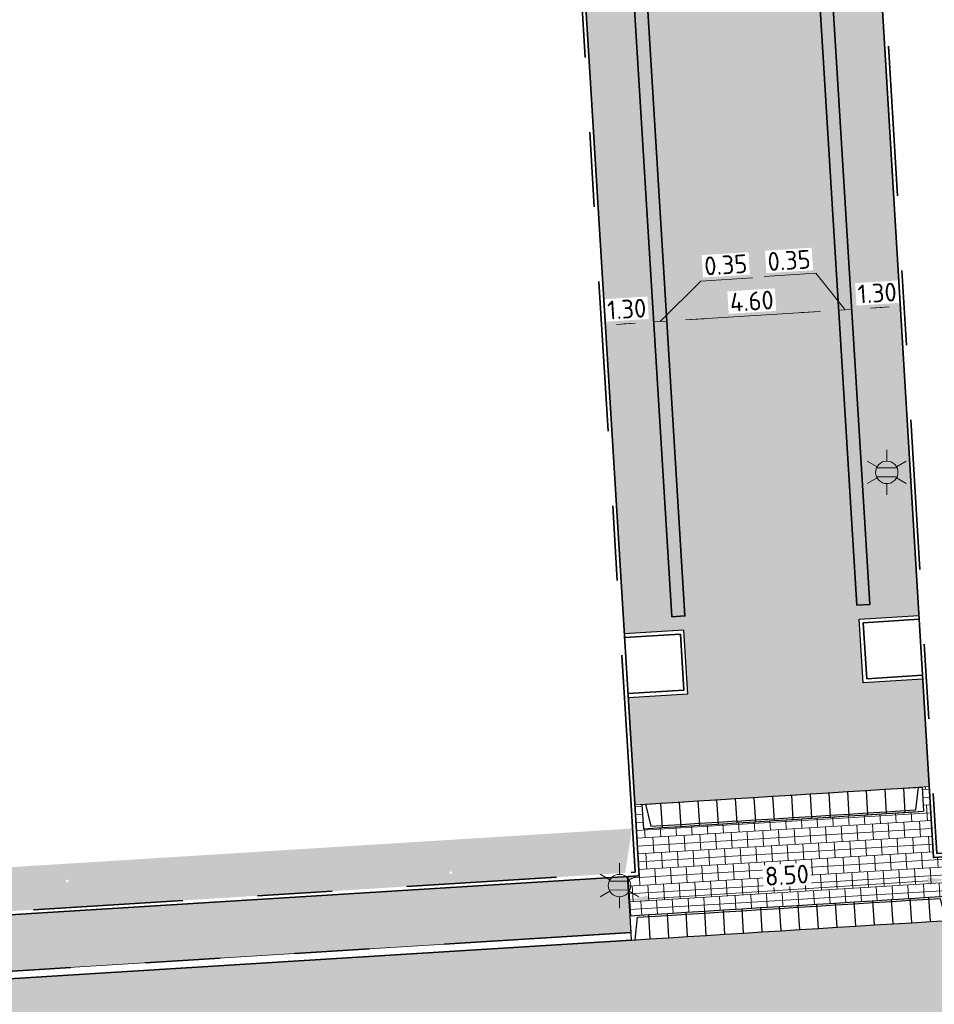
# Model space of a CAD drawing. Header units: metres. Extents: x 162305 to 163132, y 502542 to 502928.
# Tile 9 of 222: x 162419 to 162444, y 502656 to 502683. Entities that reach past the tile are written whole.
import ezdxf
from ezdxf.enums import TextEntityAlignment as Align

# ---------------------------------------------------------------- set-up
doc = ezdxf.new("R2010")
doc.units = ezdxf.units.M
doc.linetypes.add('VH-OPSLUITBAND-SO', pattern=[10, 4, -2, 2, -2])
doc.linetypes.add('VH-TROTTOIRBAND-SO', pattern=[15, 5, -2, 2, -2, 2, -2])
for name, color, linetype, lineweight, true_color in [('B-WE-OV-LICHTMAST-S-200', 190, 'Continuous', 18, 0x7f00ff), ('N-BH-VH-VERHARDING_TEGEL-Grijs', 253, 'Continuous', 13, 0x828282), ('N-WE-VH-GOOT_STRAATBAKSTEEN-G', 5, 'Continuous', 35, 0x0000ff), ('N-WE-VH-KANTOPSLUITING_ELEMENT_INRIT-S', 40, 'Continuous', 25, 0xffbf00), ('N-WE-VH-KANTOPSLUITING_OPSLUITBAND_100X200-G', 150, 'VH-OPSLUITBAND-SO', 35, 0x007fff), ('N-WE-VH-KANTOPSLUITING_TROTTOIRBAND_180X200-G', 6, 'VH-TROTTOIRBAND-SO', 35, 0xff00ff), ('N-WE-VH-VERHARDING_TEGEL_300x300x60_GRIJS-A', 253, 'Continuous', 13, 0x828282), ('N01-WE-VH-OPENVERHARDING_BETONSTRAATSTEEN-A', 32, 'Continuous', 18, 0xbd5e00)]:
    doc.layers.add(name, color=color, linetype=linetype, lineweight=lineweight, true_color=true_color)
for name, color, linetype, lineweight in [('N-BH-VH-MATERIAALGRENS-G', 7, 'Continuous', 40), ('N-WB-BANDEN-VOORKANTBAND', 2, 'Continuous', 30), ('N-WE-GR-GRAS-A-200', 62, 'Continuous', 18), ('N-WE-VH-KANTOPSLUITING_VOORKANTBAND-G', 50, 'Continuous', 35), ('N-WE-VH-OPENVERHARDING_BETONSTRAATSTEEN-A', 92, 'Continuous', 18), ('N-WE-VH-OPENVERHARDING_BETONSTRAATSTEEN-A-200', 92, 'Continuous', 18), ('N-WE-VH-OPENVERHARDING_STRAATBAKSTEEN-A', 92, 'Continuous', 18), ('N-WE-VH-OPENVERHARDING_TEGEL-A', 92, 'Continuous', 18), ('X-XX-AL-M', 7, 'Continuous', 18)]:
    doc.layers.add(name, color=color, linetype=linetype, lineweight=lineweight)
doc.layers.add('X-XX-AL-HULPLIJN 01-G', color=1, linetype='Continuous', lineweight=18, true_color=0xff0000, plot=False)
doc.styles.add('NLCS-ISO', font='NLCS-ISO.ttf')
doc.styles.add('NLCS-ISO-M200-T25', font='NLCS-ISO.ttf', dxfattribs={"height": 0.5})
doc.dimstyles.new('NLCS-M200-T25-PIJL_L2_H2', dxfattribs={"dimscale": 0.2, "dimtxt": 2.5, "dimasz": 2.5, "dimexe": 2, "dimexo": 2, "dimgap": 0.7, "dimtad": 1, "dimzin": 0, "dimdsep": 46, "dimtxsty": 'NLCS-ISO-M200-T25', "dimcen": 0, "dimdle": 2, "dimclrd": 256, "dimclre": 256, "dimclrt": 256, "dimazin": 0, "dimtfac": 1, "dimtdec": 3, "dimtofl": 0, "dimtmove": 0, "dimatfit": 3, "dimfxl": 2, "dimfxlon": 1, "dimtfillclr": 256, "dimtolj": 1, "dimtzin": 0, "dimlwd": -1, "dimlwe": -1, "dimarcsym": 0})

# ---------------------------------------------------------------- blocks, each defined once
blk = doc.blocks.new('*D218')
at = {"layer": 'Defpoints', "color": 0, "transparency": 16777216}
for p in [(162435.427, 502659.138), (162443.956, 502658.949), (162435.475, 502658.389)]:
    blk.add_point(p, dxfattribs=at)
at = {"layer": 'X-XX-AL-M', "transparency": 16777216}
for p, q in [((162443.931, 502659.349), (162443.884, 502660.079)), ((162435.449, 502658.788), (162435.401, 502659.537)), ((162443.411, 502659.647), (162435.926, 502659.17))]:
    blk.add_line(p, q, dxfattribs=at)
for points in [[(162443.405, 502659.731), (162443.416, 502659.564), (162443.91, 502659.679)], [(162435.92, 502659.253), (162435.931, 502659.086), (162435.427, 502659.138)]]:
    blk.add_solid(points, dxfattribs=at)
at = {"layer": 'X-XX-AL-M', "transparency": 16777216, "insert": (162439.643, 502659.798), "char_height": 0.5, "attachment_point": 5, "rotation": 3.6537, "style": 'NLCS-ISO-M200-T25', "bg_fill": 3, "box_fill_scale": 1.1, "bg_fill_color": 256, "bg_fill_true_color": 13158600, "bg_fill_transparency": 0}
blk.add_mtext('\\A1;8.50', dxfattribs=at)
blk = doc.blocks.new('*D151')
at = {"layer": 'Defpoints', "color": 0, "transparency": 16777216}
blk.add_point((162434.802, 502674.33), dxfattribs=at)
at = {"layer": 'X-XX-AL-M', "transparency": 16777216}
for p, q in [((162434.792, 502674.492), (162434.766, 502674.891)), ((162435.291, 502674.523), (162435.589, 502674.542)), ((162436.088, 502674.574), (162436.114, 502674.175))]:
    blk.add_line(p, q, dxfattribs=at)
for points in [[(162435.285, 502674.607), (162435.296, 502674.44), (162434.792, 502674.492)], [(162435.584, 502674.626), (162435.595, 502674.459), (162436.088, 502674.574)]]:
    blk.add_solid(points, dxfattribs=at)
at = {"layer": 'X-XX-AL-M', "transparency": 16777216, "insert": (162435.366, 502674.919), "char_height": 0.5, "attachment_point": 5, "rotation": 3.6537, "style": 'NLCS-ISO-M200-T25', "bg_fill": 3, "box_fill_scale": 1.1, "bg_fill_color": 256, "bg_fill_true_color": 13158600, "bg_fill_transparency": 0}
blk.add_mtext('\\A1;1.30', dxfattribs=at)
at = {"layer": 'Defpoints', "color": 0, "transparency": 16777216}
for p in [(162436.083, 502674.66), (162436.088, 502674.574)]:
    blk.add_point(p, dxfattribs=at)
blk = doc.blocks.new('*D152')
at = {"layer": 'Defpoints', "color": 0, "transparency": 16777216}
for p in [(162436.438, 502674.597), (162436.441, 502674.542), (162436.098, 502674.423)]:
    blk.add_point(p, dxfattribs=at)
at = {"layer": 'X-XX-AL-M', "transparency": 16777216}
for p, q in [((162437.347, 502675.667), (162438.724, 502675.755)), ((162436.263, 502674.586), (162437.347, 502675.667)), ((162436.088, 502674.574), (162436.063, 502674.974)), ((162436.438, 502674.597), (162436.412, 502674.996)), ((162435.589, 502674.542), (162435.09, 502674.511)), ((162436.088, 502674.574), (162436.438, 502674.597)), ((162436.937, 502674.629), (162437.436, 502674.66))]:
    blk.add_line(p, q, dxfattribs=at)
for points in [[(162436.931, 502674.712), (162436.942, 502674.545), (162436.438, 502674.597)], [(162435.584, 502674.626), (162435.595, 502674.459), (162436.088, 502674.574)]]:
    blk.add_solid(points, dxfattribs=at)
at = {"layer": 'X-XX-AL-M', "transparency": 16777216, "insert": (162438.011, 502676.1), "char_height": 0.5, "attachment_point": 5, "rotation": 3.6537, "style": 'NLCS-ISO-M200-T25', "bg_fill": 3, "box_fill_scale": 1.1, "bg_fill_color": 256, "bg_fill_true_color": 13158600, "bg_fill_transparency": 0}
blk.add_mtext('\\A1;0.35', dxfattribs=at)
blk = doc.blocks.new('*D153')
at = {"layer": 'Defpoints', "color": 0, "transparency": 16777216}
for p in [(162436.436, 502674.596), (162436.436, 502674.596), (162441.108, 502673.597)]:
    blk.add_point(p, dxfattribs=at)
at = {"layer": 'X-XX-AL-M', "transparency": 16777216}
for p, q in [((162441.051, 502674.49), (162441, 502675.288)), ((162440.526, 502674.857), (162436.935, 502674.628)), ((162436.436, 502674.596), (162436.461, 502674.196))]:
    blk.add_line(p, q, dxfattribs=at)
for points in [[(162436.93, 502674.711), (162436.94, 502674.544), (162436.436, 502674.596)], [(162440.521, 502674.94), (162440.532, 502674.774), (162441.025, 502674.889)]]:
    blk.add_solid(points, dxfattribs=at)
at = {"layer": 'X-XX-AL-M', "transparency": 16777216, "insert": (162438.706, 502675.131), "char_height": 0.5, "attachment_point": 5, "rotation": 3.6537, "style": 'NLCS-ISO-M200-T25', "bg_fill": 3, "box_fill_scale": 1.1, "bg_fill_color": 256, "bg_fill_true_color": 13158600, "bg_fill_transparency": 0}
blk.add_mtext('\\A1;4.60', dxfattribs=at)
blk = doc.blocks.new('*D154')
at = {"layer": 'Defpoints', "color": 0, "transparency": 16777216}
for p in [(162441.029, 502674.889), (162441.029, 502674.889), (162441.38, 502674.885)]:
    blk.add_point(p, dxfattribs=at)
at = {"layer": 'X-XX-AL-M', "transparency": 16777216}
for p, q in [((162440.415, 502675.874), (162439.038, 502675.786)), ((162441.203, 502674.9), (162440.415, 502675.874)), ((162441.029, 502674.889), (162441.003, 502675.288)), ((162441.378, 502674.911), (162441.352, 502675.31)), ((162441.877, 502674.943), (162442.376, 502674.975)), ((162440.53, 502674.857), (162440.031, 502674.825)), ((162441.378, 502674.911), (162441.029, 502674.889))]:
    blk.add_line(p, q, dxfattribs=at)
for points in [[(162441.872, 502675.026), (162441.882, 502674.86), (162441.378, 502674.911)], [(162440.524, 502674.94), (162440.535, 502674.774), (162441.029, 502674.889)]]:
    blk.add_solid(points, dxfattribs=at)
at = {"layer": 'X-XX-AL-M', "transparency": 16777216, "insert": (162439.702, 502676.219), "char_height": 0.5, "attachment_point": 5, "rotation": 3.6537, "style": 'NLCS-ISO-M200-T25', "bg_fill": 3, "box_fill_scale": 1.1, "bg_fill_color": 256, "bg_fill_true_color": 13158600, "bg_fill_transparency": 0}
blk.add_mtext('\\A1;0.35', dxfattribs=at)
blk = doc.blocks.new('*D155')
at = {"layer": 'Defpoints', "color": 0, "transparency": 16777216}
blk.add_point((162441.385, 502674.798), dxfattribs=at)
at = {"layer": 'X-XX-AL-M', "transparency": 16777216}
for p, q in [((162441.378, 502674.913), (162441.352, 502675.313)), ((162442.673, 502674.996), (162442.647, 502675.395)), ((162441.876, 502674.945), (162442.174, 502674.964))]:
    blk.add_line(p, q, dxfattribs=at)
for points in [[(162441.871, 502675.029), (162441.882, 502674.862), (162441.378, 502674.913)], [(162442.169, 502675.047), (162442.179, 502674.881), (162442.673, 502674.996)]]:
    blk.add_solid(points, dxfattribs=at)
at = {"layer": 'X-XX-AL-M', "transparency": 16777216, "insert": (162442.056, 502675.348), "char_height": 0.5, "attachment_point": 5, "rotation": 3.6537, "style": 'NLCS-ISO-M200-T25', "bg_fill": 3, "box_fill_scale": 1.1, "bg_fill_color": 256, "bg_fill_true_color": 13158600, "bg_fill_transparency": 0}
blk.add_mtext('\\A1;1.30', dxfattribs=at)
at = {"layer": 'Defpoints', "color": 0, "transparency": 16777216}
for p in [(162442.673, 502674.996), (162442.675, 502674.956)]:
    blk.add_point(p, dxfattribs=at)
blk = doc.blocks.new('N-SVH-INRITELEMENT_180 200_200X650X500_RECHTS18')
at = {"layer": 'N-WE-VH-KANTOPSLUITING_ELEMENT_INRIT-S'}
for p, q in [((0, 0), (-0.499, -0.031)), ((0, 0), (0.04, -0.649)), ((-0.499, -0.031), (-0.459, -0.68)), ((-0.262, -0.617), (-0.404, -0.025)), ((0.04, -0.649), (-0.459, -0.68)), ((0.037, -0.599), (-0.262, -0.617))]:
    blk.add_line(p, q, dxfattribs=at)
blk = doc.blocks.new('N-SVH-INRITELEMENT_180 200_200X650X500_MIDDEN199')
at = {"layer": 'N-WE-VH-KANTOPSLUITING_ELEMENT_INRIT-S'}
for p, q in [((0, 0), (-0.499, -0.031)), ((0, 0), (0.04, -0.649)), ((-0.499, -0.031), (-0.459, -0.68)), ((0.037, -0.599), (-0.462, -0.63)), ((0.04, -0.649), (-0.459, -0.68))]:
    blk.add_line(p, q, dxfattribs=at)
blk = doc.blocks.new('N-SVH-INRITELEMENT_180 200_200X650X500_LINKS18')
at = {"layer": 'N-WE-VH-KANTOPSLUITING_ELEMENT_INRIT-S'}
for p, q in [((0, 0), (-0.499, -0.031)), ((0, 0), (0.04, -0.649)), ((-0.499, -0.031), (-0.459, -0.68)), ((-0.095, -0.006), (-0.162, -0.611)), ((-0.162, -0.611), (-0.462, -0.63)), ((0.04, -0.649), (-0.459, -0.68))]:
    blk.add_line(p, q, dxfattribs=at)
blk = doc.blocks.new('B-SOV-LICHTMAST-SO')
for p, q in [((0, 1.5), (0, 3)), ((-1.3, 0.75), (-2.6, 1.5)), ((1.3, 0.75), (2.6, 1.5)), ((-1.3, -0.75), (-2.6, -1.5)), ((1.3, -0.75), (2.6, -1.5)), ((0, -1.5), (0, -3))]:
    blk.add_line(p, q)
at = {"flags": 128}
for points in [[(-1.38, 0.59), (1.38, 0.59)], [(-1.38, -0.59), (1.38, -0.59)]]:
    blk.add_lwpolyline(points, dxfattribs=at)
blk.add_circle((0, 0), 1.5)
at = {"style": 'NLCS-ISO'}
blk.add_attdef('TYPE', text='', height=1.8, dxfattribs=at).set_placement((0, 3), align=Align.BOTTOM_CENTER)

msp = doc.modelspace()

# ---------------------------------------------------------------- hatches: boundary and pattern name
at = {"layer": 'N-WE-GR-GRAS-A-200'}
h = msp.add_hatch(dxfattribs=at)
h.set_pattern_fill('AGR-GRAS_02-SO', color=256, scale=0.2, style=0, pattern_type=2)
h.set_pattern_definition([(0, (0, 0), (2, 2), [0.5, -1.5]), (0, (1.1, 1.2), (2, 2), [0.5, -1.5]), (90, (0.2, 0.7), (-2, 2), [0.5, -1.5]), (90, (1, 1.4), (-2, 2), [0.5, -1.5]), (45, (0.4, 1.4), (0, 2), [0.5, -2.328427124]), (135, (1.1, 0), (-2, 0), [0.5, -2.328427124]), (26.5650512, (0.5, 0.6), (2, 8e-10), [0.5, -3.972135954]), (26.5650512, (1.4, 1.6), (2, 8e-10), [0.5, -3.972135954]), (63.43494882, (1.4, 0), (1e-10, 2), [0.5, -3.972135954]), (63.43494882, (0.5, 0.9), (1e-10, 2), [0.5, -3.972135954]), (63.43494882, (1.2, 0.4), (1e-10, 2), [0.5, -3.972135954]), (116.5650512, (0, 1.1), (-8e-10, 2), [0.5, -3.972135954]), (153.43494882, (0.4, 0.3), (-2, 1e-10), [0.5, -3.972135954])])
h.paths.add_polyline_path([(162421.517, 502819.726), (162435.034, 502820.576), (162435.169, 502820.432), (162435.343, 502820.275), (162435.553, 502820.121), (162435.897, 502819.944), (162436.228, 502819.841), (162436.649, 502819.789), (162442.014, 502820.095), (162442.181, 502820.21), (162442.325, 502817.953), (162445.008, 502818.123), (162446.244, 502817.251), (162443.192, 502817.061), (162443.511, 502811.925), (162442.505, 502811.858), (162442.17, 502817.226), (162424.634, 502816.13), (162424.643, 502815.982), (162424.967, 502810.771), (162422.081, 502810.59)])
edge = h.paths.add_edge_path(flags=16)
edge.add_ellipse((162362.043, 502852.57), major_axis=(-0.0024, 0.0374), ratio=0.999228, start_angle=0, end_angle=360, ccw=False)
edge = h.paths.add_edge_path(flags=16)
edge.add_ellipse((162362.585, 502843.074), major_axis=(-0.0024, 0.0374), ratio=0.999228, start_angle=0, end_angle=360, ccw=False)
edge = h.paths.add_edge_path(flags=16)
edge.add_ellipse((162361.375, 502862.47), major_axis=(-0.0024, 0.0374), ratio=0.999228, start_angle=0, end_angle=360, ccw=False)
h.paths.add_polyline_path([(162362.219, 502859.55), (162362.319, 502859.557), (162363.515, 502840.078), (162363.415, 502840.072), (162363.443, 502839.623), (162363.543, 502839.629), (162363.629, 502838.217), (162362.822, 502838.159), (162362.786, 502838.484), (162362.788, 502838.484), (162362.758, 502838.774), (162362.163, 502845.491), (162360.898, 502866.676), (162361.878, 502866.739), (162362.291, 502860.006), (162362.191, 502860)])
h.paths.add_polyline_path([(162370.36, 502859.13), (162370.182, 502861.923), (162370.463, 502861.92), (162370.486, 502861.402), (162370.779, 502861.415), (162370.814, 502860.896), (162371.337, 502860.935), (162371.387, 502859.961), (162371.777, 502859.979), (162371.78, 502859.223)])
edge = h.paths.add_edge_path(flags=16)
edge.add_ellipse((162389.544, 502924.307), major_axis=(-0.0024, 0.0375), ratio=0.999228, start_angle=0, end_angle=360, ccw=False)
edge = h.paths.add_edge_path(flags=16)
edge.add_ellipse((162379.964, 502923.711), major_axis=(-0.0024, 0.0375), ratio=0.999228, start_angle=0, end_angle=360, ccw=False)
h.paths.add_polyline_path([(162371.042, 502923.041), (162371.029, 502923.547), (162371.022, 502923.655), (162398.112, 502925.305), (162398.145, 502924.764)])
edge = h.paths.add_edge_path(flags=16)
edge.add_ellipse((162472.361, 502871.473), major_axis=(-0.0024, 0.0375), ratio=0.999228, start_angle=0, end_angle=360, ccw=False)
edge = h.paths.add_edge_path(flags=16)
edge.add_ellipse((162472.286, 502872.403), major_axis=(-0.0024, 0.0375), ratio=0.999228, start_angle=0, end_angle=360, ccw=False)
edge = h.paths.add_edge_path(flags=16)
edge.add_ellipse((162481.311, 502872.974), major_axis=(-0.0024, 0.0375), ratio=0.999228, start_angle=0, end_angle=360, ccw=False)
edge = h.paths.add_edge_path(flags=16)
edge.add_ellipse((162481.4, 502872.078), major_axis=(-0.0024, 0.0375), ratio=0.999228, start_angle=0, end_angle=360, ccw=False)
edge = h.paths.add_edge_path(flags=16)
edge.add_ellipse((162491.481, 502873.637), major_axis=(-0.0024, 0.0375), ratio=0.999228, start_angle=0, end_angle=360, ccw=False)
edge = h.paths.add_edge_path()
edge.add_line((162491.614, 502871.718), (162490.496, 502871.657))
edge.add_line((162490.496, 502871.657), (162490.491, 502871.77))
edge.add_line((162490.491, 502871.77), (162478.157, 502870.992))
edge.add_line((162478.157, 502870.992), (162470.974, 502870.605))
edge.add_line((162470.974, 502870.605), (162470.856, 502872.5))
edge.add_line((162470.856, 502872.5), (162485.627, 502873.415))
edge.add_line((162485.627, 502873.415), (162493.227, 502873.874))
edge.add_line((162493.227, 502873.874), (162492.846, 502880.392))
edge.add_line((162492.846, 502880.392), (162493.987, 502880.465))
edge.add_line((162493.987, 502880.465), (162494.519, 502871.874))
edge.add_line((162494.519, 502871.874), (162491.646, 502871.719))
edge.add_ellipse((162491.628, 502871.752), major_axis=(-0.0024, 0.0375), ratio=0.999228, start_angle=204.2611, end_angle=514.6215)
h.paths.add_polyline_path([(162503.076, 502855.443), (162503.175, 502855.449), (162503.182, 502855.349), (162507.723, 502855.63), (162508.325, 502845.898), (162508.826, 502845.929), (162509.922, 502845.996), (162508.48, 502869.305), (162502.561, 502868.939), (162502.362, 502868.295), (162502.373, 502866.891)])
h.paths.add_polyline_path([(162538.734, 502870.453), (162538.737, 502870.459), (162538.743, 502870.478), (162538.747, 502870.497), (162538.75, 502870.516), (162538.751, 502870.535), (162538.75, 502870.553), (162538.747, 502870.572), (162538.743, 502870.591), (162538.737, 502870.611), (162538.729, 502870.629), (162538.722, 502870.641), (162538.703, 502870.938), (162537.951, 502870.89), (162537.968, 502870.619), (162537.965, 502870.611), (162537.958, 502870.591), (162537.954, 502870.572), (162537.952, 502870.553), (162537.951, 502870.535), (162537.952, 502870.516), (162537.954, 502870.497), (162537.958, 502870.478), (162537.965, 502870.459), (162537.973, 502870.44), (162537.98, 502870.426), (162537.999, 502870.138), (162538.751, 502870.186)], flags=16)
edge = h.paths.add_edge_path(flags=16)
edge.add_ellipse((162531.906, 502869.982), major_axis=(-0.25, 0), ratio=1, start_angle=-146.5113, end_angle=206.759, ccw=False)
edge.add_line((162532.115, 502870.12), (162532.13, 502870.095))
edge = h.paths.add_edge_path(flags=16)
edge.add_ellipse((162511.919, 502869.277), major_axis=(-0.0024, 0.0375), ratio=0.999228, start_angle=0, end_angle=360, ccw=False)
edge = h.paths.add_edge_path(flags=16)
edge.add_ellipse((162522.497, 502868.462), major_axis=(-0.0024, 0.0375), ratio=0.999228, start_angle=0, end_angle=360, ccw=False)
edge = h.paths.add_edge_path(flags=16)
edge.add_ellipse((162522.447, 502869.89), major_axis=(-0.0024, 0.0375), ratio=0.999228, start_angle=0, end_angle=360, ccw=False)
edge = h.paths.add_edge_path(flags=16)
edge.add_ellipse((162532.379, 502869.057), major_axis=(-0.0024, 0.0375), ratio=0.999228, start_angle=0, end_angle=360, ccw=False)
edge = h.paths.add_edge_path()
edge.add_line((162511.902, 502867.747), (162510.21, 502867.645))
edge.add_line((162510.21, 502867.645), (162510.109, 502869.306))
edge.add_line((162510.109, 502869.306), (162538.74, 502871.078))
edge.add_line((162538.74, 502871.078), (162538.844, 502869.377))
edge.add_line((162538.844, 502869.377), (162511.943, 502867.75))
edge.add_ellipse((162511.92, 502867.78), major_axis=(-0.0024, 0.0375), ratio=0.999228, start_angle=212.8954, end_angle=506.7392)
edge = h.paths.add_edge_path(flags=16)
edge.add_ellipse((162554.017, 502704.407), major_axis=(-0.25, 0), ratio=1, start_angle=-19.7806, end_angle=333.4897, ccw=False)
edge.add_line((162553.781, 502704.492), (162553.793, 502704.519))
edge = h.paths.add_edge_path()
edge.add_ellipse((162551.443, 502714.761), major_axis=(-0.579, 0), ratio=1, start_angle=88.3276, end_angle=98.4248)
edge.add_line((162551.528, 502714.188), (162556.303, 502714.513))
edge.add_line((162556.303, 502714.513), (162556.577, 502710.125))
edge.add_line((162556.577, 502710.125), (162556.776, 502710.137))
edge.add_line((162556.776, 502710.137), (162556.846, 502709.236))
edge.add_line((162556.846, 502709.236), (162552.732, 502708.974))
edge.add_line((162552.732, 502708.974), (162552.986, 502704.982))
edge.add_line((162552.986, 502704.982), (162557.154, 502705.248))
edge.add_line((162557.154, 502705.248), (162557.171, 502705.029))
edge.add_line((162557.171, 502705.029), (162577.095, 502706.273))
edge.add_line((162577.095, 502706.273), (162577.219, 502706.826))
edge.add_line((162577.219, 502706.826), (162577.305, 502705.378))
edge.add_line((162577.305, 502705.378), (162549.792, 502703.693))
edge.add_line((162549.792, 502703.693), (162549.16, 502713.814))
edge.add_line((162549.16, 502713.814), (162549.362, 502713.826))
edge.add_line((162549.362, 502713.826), (162549.356, 502713.926))
edge.add_line((162549.356, 502713.926), (162550.264, 502713.982))
edge.add_ellipse((162550.22, 502714.681), major_axis=(-0.7, 0), ratio=1, start_angle=93.5531, end_angle=128.9932)
edge.add_line((162550.661, 502714.137), (162551.426, 502714.182))
edge = h.paths.add_edge_path(flags=16)
edge.add_ellipse((162508.182, 502708.963), major_axis=(-0.0024, 0.0375), ratio=0.999228, start_angle=0, end_angle=360, ccw=False)
edge = h.paths.add_edge_path(flags=16)
edge.add_ellipse((162498.418, 502708.139), major_axis=(-0.0024, 0.0375), ratio=0.999228, start_angle=0, end_angle=360, ccw=False)
edge = h.paths.add_edge_path(flags=16)
edge.add_ellipse((162487.929, 502707.676), major_axis=(-0.0024, 0.0375), ratio=0.999228, start_angle=0, end_angle=360, ccw=False)
edge = h.paths.add_edge_path(flags=16)
edge.add_ellipse((162478.214, 502707.105), major_axis=(-0.0024, 0.0375), ratio=0.999228, start_angle=0, end_angle=360, ccw=False)
h.paths.add_polyline_path([(162476.685, 502707.087), (162505.879, 502708.912), (162539.79, 502710.978), (162539.851, 502709.987), (162476.746, 502706.099)])
edge = h.paths.add_edge_path(flags=16)
edge.add_ellipse((162395.834, 502721.362), major_axis=(-0.0024, 0.0374), ratio=0.999228, start_angle=0, end_angle=360, ccw=False)
edge = h.paths.add_edge_path(flags=16)
edge.add_ellipse((162396.47, 502711.185), major_axis=(-0.0024, 0.0374), ratio=0.999228, start_angle=0, end_angle=360, ccw=False)
edge = h.paths.add_edge_path()
edge.add_line((162395.383, 502731.715), (162396.765, 502708.907))
edge.add_line((162396.765, 502708.907), (162397.036, 502704.3))
edge.add_line((162397.036, 502704.3), (162396.295, 502704.256))
edge.add_line((162396.295, 502704.256), (162395.798, 502704.697))
edge.add_line((162395.798, 502704.697), (162394.018, 502733.935))
edge.add_line((162394.018, 502733.935), (162394.9, 502734.934))
edge.add_line((162394.9, 502734.934), (162395.187, 502734.952))
edge.add_line((162395.187, 502734.952), (162395.379, 502731.782))
edge.add_ellipse((162395.364, 502731.747), major_axis=(-0.0024, 0.0374), ratio=0.999228, start_angle=333.5251, end_angle=566.1217)
edge = h.paths.add_edge_path(flags=16)
edge.add_ellipse((162599.331, 502707.364), major_axis=(-0.0024, 0.0375), ratio=0.999228, start_angle=0, end_angle=360, ccw=False)
edge = h.paths.add_edge_path(flags=16)
edge.add_ellipse((162589.565, 502706.823), major_axis=(-0.0024, 0.0375), ratio=0.999228, start_angle=0, end_angle=360, ccw=False)
edge = h.paths.add_edge_path()
edge.add_ellipse((162583.961, 502706.24), major_axis=(-0.25, 0), ratio=1, start_angle=93.4892, end_angle=273.4892)
edge.add_line((162583.945, 502706.489), (162583.943, 502706.535))
edge.add_line((162583.943, 502706.535), (162608.977, 502708.062))
edge.add_line((162608.977, 502708.062), (162609.022, 502707.322))
edge.add_line((162609.022, 502707.322), (162583.988, 502705.788))
edge.add_line((162583.988, 502705.788), (162583.976, 502705.99))
edge = h.paths.add_edge_path(flags=16)
edge.add_ellipse((162616.144, 502666.519), major_axis=(-0.0024, 0.0374), ratio=0.999228, start_angle=0, end_angle=360, ccw=False)
edge = h.paths.add_edge_path(flags=16)
edge.add_ellipse((162615.418, 502676.401), major_axis=(-0.0024, 0.0374), ratio=0.999228, start_angle=0, end_angle=360, ccw=False)
edge = h.paths.add_edge_path()
edge.add_ellipse((162615.429, 502664.807), major_axis=(-0.25, 0), ratio=1, start_angle=33.4892, end_angle=333.4892)
edge.add_line((162615.205, 502664.919), (162615.153, 502664.945))
edge.add_line((162615.153, 502664.945), (162613.958, 502684.042))
edge.add_line((162613.958, 502684.042), (162615.141, 502684.116))
edge.add_line((162615.141, 502684.116), (162615.159, 502683.799))
edge.add_line((162615.159, 502683.799), (162616.307, 502665.548))
edge.add_line((162616.307, 502665.548), (162616.303, 502665.534))
edge.add_line((162616.303, 502665.534), (162616.301, 502665.515))
edge.add_line((162616.301, 502665.515), (162616.3, 502665.496))
edge.add_line((162616.3, 502665.496), (162616.301, 502665.477))
edge.add_line((162616.301, 502665.477), (162616.303, 502665.458))
edge.add_line((162616.303, 502665.458), (162616.308, 502665.439))
edge.add_line((162616.308, 502665.439), (162616.314, 502665.42))
edge.add_line((162616.314, 502665.42), (162616.315, 502665.418))
edge.add_line((162616.315, 502665.418), (162616.722, 502658.942))
edge.add_line((162616.722, 502658.942), (162615.533, 502658.854))
edge.add_line((162615.533, 502658.854), (162615.172, 502664.637))
edge.add_line((162615.172, 502664.637), (162615.22, 502664.669))
h.paths.add_polyline_path([(162613.807, 502655.383), (162613.598, 502658.712), (162613.638, 502658.715), (162613.934, 502653.992), (162582.144, 502652.018), (162582.063, 502653.317)])
h.paths.add_polyline_path([(162630.424, 502647.556), (162630.699, 502642.626), (162628.4, 502642.494), (162627.777, 502642.458), (162627.786, 502642.278), (162603.433, 502640.765), (162603.114, 502645.897), (162602.077, 502645.841), (162602.105, 502645.392), (162602.141, 502645.394), (162602.467, 502640.049), (162633.855, 502641.963), (162634.145, 502641.982), (162633.881, 502644.367), (162633.717, 502645), (162633.378, 502645.727), (162632.876, 502646.364), (162632.286, 502646.854), (162631.624, 502647.211)])
edge = h.paths.add_edge_path(flags=16)
edge.add_ellipse((162567.845, 502652.2), major_axis=(-0.0024, 0.0375), ratio=0.999228, start_angle=0, end_angle=360, ccw=False)
edge = h.paths.add_edge_path()
edge.add_line((162548.046, 502650.768), (162548.03, 502651.015))
edge.add_line((162548.03, 502651.015), (162549.486, 502651.109))
edge.add_line((162549.486, 502651.109), (162549.486, 502650.517))
edge.add_line((162549.486, 502650.517), (162550.286, 502650.517))
edge.add_line((162550.286, 502650.517), (162550.286, 502651.16))
edge.add_line((162550.286, 502651.16), (162558.56, 502651.693))
edge.add_ellipse((162558.587, 502651.719), major_axis=(-0.0024, 0.0375), ratio=0.999228, start_angle=129.7834, end_angle=230.2968)
edge.add_line((162558.617, 502651.697), (162573.877, 502652.68))
edge.add_line((162573.877, 502652.68), (162573.944, 502651.609))
edge.add_line((162573.944, 502651.609), (162548.093, 502650.004))
edge.add_line((162548.093, 502650.004), (162548.05, 502650.705))
edge.add_ellipse((162548.028, 502650.735), major_axis=(-0.0024, 0.0375), ratio=0.999228, start_angle=211.6727, end_angle=328.1784)
edge = h.paths.add_edge_path(flags=16)
edge.add_ellipse((162430.665, 502659.865), major_axis=(-0.0024, 0.0375), ratio=0.999228, start_angle=0, end_angle=360, ccw=False)
edge = h.paths.add_edge_path(flags=16)
edge.add_ellipse((162420.419, 502659.642), major_axis=(-0.0024, 0.0375), ratio=0.999228, start_angle=0, end_angle=360, ccw=False)
edge = h.paths.add_edge_path(flags=16)
edge.add_ellipse((162411.256, 502659.155), major_axis=(-0.0024, 0.0375), ratio=0.999228, start_angle=0, end_angle=360, ccw=False)
h.paths.add_polyline_path([(162435.507, 502661.043), (162435.323, 502659.857), (162409.633, 502658.262), (162409.562, 502659.421), (162417.311, 502659.909), (162417.311, 502659.564), (162418.111, 502659.564), (162418.111, 502659.962)])
edge = h.paths.add_edge_path()
edge.add_arc((162406.536, 502665.135), 0.25, 314.1361, 386.759)
edge.add_line((162406.759, 502665.248), (162406.744, 502665.273))
edge.add_arc((162406.536, 502665.135), 0.25, 33.4892, 53.1521)
edge.add_line((162406.686, 502665.335), (162405.617, 502682.119))
edge.add_line((162405.617, 502682.119), (162404.587, 502699.361))
edge.add_line((162404.587, 502699.361), (162405.114, 502699.394))
edge.add_line((162405.114, 502699.394), (162407.566, 502659.298))
edge.add_line((162407.566, 502659.298), (162407.073, 502659.267))
edge.add_line((162407.073, 502659.267), (162407.068, 502659.343))
edge.add_line((162407.068, 502659.343), (162407.062, 502659.43))
edge.add_line((162407.062, 502659.43), (162406.71, 502664.956))
h.paths.add_polyline_path([(162384.175, 502626.989), (162385.046, 502626.592), (162372.825, 502599.014), (162371.335, 502595.495), (162370.722, 502593.495), (162370.394, 502591.743), (162370.27, 502590.819), (162370.22, 502589.04), (162370.38, 502587.03), (162370.565, 502585.909), (162371.415, 502583.295), (162372.193, 502581.707), (162370.908, 502584.33), (162369.966, 502586.806), (162369.747, 502588.04), (162369.616, 502589.543), (162369.609, 502591.028), (162369.765, 502592.585), (162370.157, 502594.429), (162370.745, 502596.215), (162373.739, 502603.155), (162382.073, 502622.389), (162383.982, 502627.016)])
h.paths.add_polyline_path([(162633.546, 502600.513), (162633.828, 502595.971), (162634.923, 502596.039), (162635.361, 502596.088), (162635.807, 502596.254), (162636.127, 502596.481), (162636.395, 502596.782), (162636.609, 502597.185), (162636.68, 502597.521), (162636.692, 502597.852), (162636.458, 502601.632), (162636.458, 502601.69), (162604.902, 502599.753), (162604.852, 502599.75), (162605.149, 502595.651), (162605.325, 502595.091), (162605.529, 502594.771), (162606.031, 502594.327), (162606.489, 502594.101), (162606.98, 502594.014), (162607.398, 502594.03), (162607.379, 502594.329), (162607.479, 502594.335), (162607.197, 502598.877)])
at = {"layer": 'N-WE-VH-OPENVERHARDING_BETONSTRAATSTEEN-A', "true_color": 0x333333}
h = msp.add_hatch(dxfattribs=at)
h.set_pattern_fill('AVH-BSS_KEIFORMAAT_DUBBEL', color=250, scale=2, angle=3.4416, pattern_type=2)
h.set_pattern_definition([(3.441576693, (0, 0), (-0.01260645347, 0.20962127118), []), (93.441576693, (0, 0), (-0.23483417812, 0.40663608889), [0.42, -0.42])])
h.paths.add_polyline_path([(162435.454, 502658.713), (162443.938, 502659.24), (162443.873, 502660.288), (162443.559, 502660.268), (162443.444, 502662.165), (162443.256, 502662.153), (162443.297, 502661.505), (162435.811, 502661.04), (162435.771, 502661.689), (162435.581, 502661.677), (162435.696, 502659.78), (162435.389, 502659.761)])
at = {"layer": 'N-WE-VH-OPENVERHARDING_BETONSTRAATSTEEN-A-200', "true_color": 0x333333}
h = msp.add_hatch(dxfattribs=at)
h.set_pattern_fill('AVH-BSS_KEIFORMAAT_KEPER-SO', color=250, scale=0.2, angle=3.5987, pattern_type=2)
h.set_pattern_definition([(48.598704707, (0, 0), (-0.018641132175, 0.29639923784), [0.63, -0.21]), (138.598704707, (0.13888, 0.15752), (-0.018641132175, 0.29639923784), [0.63, -0.21])])
h.paths.add_polyline_path([(162406.997, 502656.295), (162407.375, 502650.808), (162412.73, 502651.14), (162433.291, 502652.417), (162448.285, 502653.348), (162453.774, 502653.689), (162474.9, 502655.001), (162474.559, 502660.49), (162443.978, 502658.591), (162435.495, 502658.064)])
at = {"layer": 'N-WE-VH-OPENVERHARDING_STRAATBAKSTEEN-A', "true_color": 0x333333}
h = msp.add_hatch(dxfattribs=at)
h.set_pattern_fill('AVH-SBS_DIKFORMAAT_HALFST', color=250, angle=93.5256, pattern_type=2)
h.set_pattern_definition([(93.525599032, (0, 0), (-0.049905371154, -0.0030747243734), []), (183.52559903, (-0.0123, 0.19962), (0.01229889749, -0.19962148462), [0.05, -0.05]), (183.52559903, (-0.05605, 0.09674), (0.01229889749, -0.19962148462), [0.05, -0.05]), (93.525599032, (-0.0311, 0.09827), (-0.099810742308, -0.006149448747), [0, -0.1, 0, 0, 0]), (93.525599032, (-0.08101, 0.0952), (-0.099810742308, -0.006149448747), [0, -0.1, 0, 0, 0])])
h.paths.add_polyline_path([(162441.862, 502667.027), (162440.012, 502697.171), (162439.662, 502697.15), (162441.513, 502667.006)])
h.paths.add_polyline_path([(162436.572, 502666.702), (162434.722, 502696.845), (162435.071, 502696.866), (162436.921, 502666.723)])
at = {"layer": 'N-WE-VH-OPENVERHARDING_TEGEL-A', "true_color": 0x333333}
h = msp.add_hatch(dxfattribs=at)
h.set_pattern_fill('AVH-TEGEL_300X300_HALFST', color=250, angle=3.0361, pattern_type=2)
h.set_pattern_definition([(3.03605687, (0, 0), (0.29163426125, 0.165678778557), [0.3, -0.3]), (93.03605687, (0, 0), (-0.29957892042, -0.01588931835), [])])
edge = h.paths.add_edge_path()
edge.add_arc((162405.115, 502665.195), 8.8, 273.5393, 273.5531, ccw=False)
edge.add_line((162405.658, 502656.412), (162405.658, 502656.412))
edge.add_line((162405.658, 502656.412), (162405.567, 502657.909))
edge.add_line((162405.567, 502657.909), (162435.389, 502659.761))
edge.add_line((162435.389, 502659.761), (162435.482, 502658.264))
edge.add_line((162435.482, 502658.264), (162430.378, 502657.947))
edge.add_line((162430.378, 502657.947), (162429.928, 502657.919))
edge.add_line((162429.928, 502657.919), (162415.442, 502657.02))
edge.add_line((162415.442, 502657.02), (162415.436, 502657.119))
edge.add_line((162415.436, 502657.119), (162414.987, 502657.092))
edge.add_line((162414.987, 502657.092), (162414.993, 502656.992))
edge.add_line((162414.993, 502656.992), (162407.759, 502656.543))
edge.add_line((162407.759, 502656.543), (162407.753, 502656.642))
edge.add_line((162407.753, 502656.642), (162407.304, 502656.615))
edge.add_line((162407.304, 502656.615), (162407.31, 502656.515))
edge.add_line((162407.31, 502656.515), (162405.66, 502656.412))
at = {"layer": 'N01-WE-VH-OPENVERHARDING_BETONSTRAATSTEEN-A'}
h = msp.add_hatch(dxfattribs=at)
h.set_pattern_fill('AVH-BSS_LINGEFORMAAT_KEPER', color=256, scale=2, angle=3.5408, pattern_type=2)
h.set_pattern_definition([(48.5408, (162379.96123, 502825.00982), (-0.01397452, 0.22584223), [0.64, -0.32]), (138.5408, (162380.06716, 502825.12972), (0.01397452, -0.22584223), [0.64, -0.32])])
h.paths.add_polyline_path([(162433.129, 502701.508), (162441.049, 502701.996), (162443.17, 502666.733), (162441.579, 502666.635), (162441.684, 502664.938), (162443.272, 502665.033), (162443.45, 502662.165), (162435.581, 502661.677), (162435.404, 502664.547), (162436.997, 502664.646), (162436.891, 502666.343), (162435.3, 502666.245), (162433.403, 502697.063), (162434.996, 502697.162), (162434.89, 502698.859), (162433.299, 502698.76)])
h.paths.add_polyline_path([(162436.572, 502666.702), (162434.722, 502696.845), (162435.071, 502696.866), (162436.921, 502666.723)], flags=16)
h.paths.add_polyline_path([(162441.862, 502667.027), (162440.012, 502697.171), (162439.662, 502697.15), (162441.513, 502667.006)], flags=16)

# ---------------------------------------------------------------- linework, layer by layer
at = {"layer": 'N-BH-VH-MATERIAALGRENS-G'}
msp.add_line((162435.389, 502659.761), (162435.454, 502658.713), dxfattribs=at)
at = {"layer": 'N-BH-VH-VERHARDING_TEGEL-Grijs', "flags": 128}
msp.add_lwpolyline([(162405.66, 502656.412, -0.00006), (162405.658, 502656.412), (162405.658, 502656.412), (162405.567, 502657.909), (162435.389, 502659.761), (162435.482, 502658.264), (162430.378, 502657.947), (162429.928, 502657.919), (162415.442, 502657.02), (162415.436, 502657.119), (162414.987, 502657.092), (162414.993, 502656.992), (162407.759, 502656.543), (162407.753, 502656.642), (162407.304, 502656.615), (162407.31, 502656.515), (162405.66, 502656.412)], format="xyb", dxfattribs=at)
at = {"layer": 'N-WB-BANDEN-VOORKANTBAND', "flags": 128}
for points in [[(162443.277, 502665.037), (162441.684, 502664.938), (162441.579, 502666.635), (162443.17, 502666.733)], [(162435.404, 502664.547), (162436.997, 502664.646), (162436.891, 502666.343), (162435.3, 502666.244)]]:
    msp.add_lwpolyline(points, dxfattribs=at)
at = {"layer": 'N-WE-VH-GOOT_STRAATBAKSTEEN-G'}
for points in [[(162441.862, 502667.027), (162440.012, 502697.171), (162439.662, 502697.15), (162441.513, 502667.006)], [(162436.572, 502666.702), (162434.722, 502696.845), (162435.071, 502696.866), (162436.921, 502666.723)]]:
    msp.add_lwpolyline(points, close=True, dxfattribs=at)
at = {"layer": 'N-WE-VH-KANTOPSLUITING_OPSLUITBAND_100X200-G'}
for points in [[(162441.155, 502701.903), (162443.652, 502660.374), (162475.346, 502662.342), (162472.845, 502703.855)], [(162409.533, 502658.256), (162435.592, 502659.874), (162435.481, 502661.678), (162433.036, 502701.402)], [(162443.271, 502665.137), (162441.778, 502665.044), (162441.685, 502666.541), (162443.176, 502666.634)], [(162435.398, 502664.647), (162436.891, 502664.74), (162436.798, 502666.237), (162435.306, 502666.144)]]:
    msp.add_lwpolyline(points, dxfattribs=at)
at = {"layer": 'N-WE-VH-KANTOPSLUITING_TROTTOIRBAND_180X200-G'}
msp.add_lwpolyline([(162435.482, 502658.264), (162405.66, 502656.412, -0.414492), (162396.331, 502664.658)], format="xyb", dxfattribs=at)
at = {"layer": 'N-WE-VH-KANTOPSLUITING_VOORKANTBAND-G'}
for points in [[(162475.451, 502662.249), (162472.939, 502703.961), (162441.049, 502701.996), (162443.559, 502660.268)], [(162406.987, 502699.898), (162409.539, 502658.156), (162435.699, 502659.78), (162435.588, 502661.56), (162433.129, 502701.508)]]:
    msp.add_lwpolyline(points, close=True, dxfattribs=at)
msp.add_lwpolyline([(162435.495, 502658.064), (162405.673, 502656.213, -0.414492), (162396.132, 502664.646)], format="xyb", dxfattribs=at)
at = {"layer": 'N-WE-VH-VERHARDING_TEGEL_300x300x60_GRIJS-A'}
for p, q in [((162443.256, 502662.153), (162443.445, 502662.165)), ((162435.771, 502661.689), (162435.581, 502661.677))]:
    msp.add_line(p, q, dxfattribs=at)
at = {"layer": 'X-XX-AL-HULPLIJN 01-G', "flags": 128}
for points in [[(162433.129, 502701.508), (162441.049, 502701.996), (162443.17, 502666.733), (162441.579, 502666.635), (162441.684, 502664.938), (162443.272, 502665.033), (162443.45, 502662.165), (162435.581, 502661.677), (162435.404, 502664.547), (162436.997, 502664.646), (162436.891, 502666.343), (162435.3, 502666.245), (162433.403, 502697.063), (162434.996, 502697.162), (162434.89, 502698.859), (162433.299, 502698.76)], [(162435.454, 502658.713), (162443.938, 502659.24), (162443.873, 502660.288), (162443.559, 502660.268), (162443.444, 502662.165), (162443.256, 502662.153), (162443.297, 502661.505), (162435.811, 502661.04), (162435.771, 502661.689), (162435.581, 502661.677), (162435.696, 502659.78), (162435.389, 502659.761)], [(162406.997, 502656.295), (162407.375, 502650.808), (162412.73, 502651.14), (162433.291, 502652.417), (162448.285, 502653.348), (162453.774, 502653.689), (162474.9, 502655.001), (162474.559, 502660.49), (162443.978, 502658.591), (162435.495, 502658.064)]]:
    msp.add_lwpolyline(points, close=True, dxfattribs=at)

# ---------------------------------------------------------------- block references
at = {"color": 7, "linetype": 'Continuous', "lineweight": 0, "xscale": -1, "rotation": 7.106180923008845}
for name, p in [('N-SVH-INRITELEMENT_180 200_200X650X500_MIDDEN199', (162441.26, 502662.029)), ('N-SVH-INRITELEMENT_180 200_200X650X500_MIDDEN199', (162441.759, 502662.06)), ('N-SVH-INRITELEMENT_180 200_200X650X500_MIDDEN199', (162442.258, 502662.091)), ('N-SVH-INRITELEMENT_180 200_200X650X500_RECHTS18', (162442.757, 502662.122)), ('N-SVH-INRITELEMENT_180 200_200X650X500_MIDDEN199', (162436.769, 502661.751)), ('N-SVH-INRITELEMENT_180 200_200X650X500_MIDDEN199', (162437.268, 502661.782)), ('N-SVH-INRITELEMENT_180 200_200X650X500_MIDDEN199', (162437.767, 502661.813)), ('N-SVH-INRITELEMENT_180 200_200X650X500_MIDDEN199', (162438.266, 502661.843)), ('N-SVH-INRITELEMENT_180 200_200X650X500_MIDDEN199', (162438.765, 502661.874)), ('N-SVH-INRITELEMENT_180 200_200X650X500_MIDDEN199', (162439.264, 502661.905)), ('N-SVH-INRITELEMENT_180 200_200X650X500_MIDDEN199', (162439.763, 502661.936)), ('N-SVH-INRITELEMENT_180 200_200X650X500_MIDDEN199', (162440.262, 502661.967)), ('N-SVH-INRITELEMENT_180 200_200X650X500_MIDDEN199', (162440.761, 502661.998)), ('N-SVH-INRITELEMENT_180 200_200X650X500_LINKS18', (162435.771, 502661.689)), ('N-SVH-INRITELEMENT_180 200_200X650X500_MIDDEN199', (162436.27, 502661.72))]:
    msp.add_blockref(name, p, dxfattribs=at)
at = {"color": 7, "linetype": 'Continuous', "lineweight": 0, "rotation": 180}
for name, p in [('N-SVH-INRITELEMENT_180 200_200X650X500_MIDDEN199', (162442.98, 502658.529)), ('N-SVH-INRITELEMENT_180 200_200X650X500_RECHTS18', (162443.479, 502658.56)), ('N-SVH-INRITELEMENT_180 200_200X650X500_MIDDEN199', (162438.489, 502658.25)), ('N-SVH-INRITELEMENT_180 200_200X650X500_MIDDEN199', (162438.988, 502658.281)), ('N-SVH-INRITELEMENT_180 200_200X650X500_MIDDEN199', (162439.487, 502658.312)), ('N-SVH-INRITELEMENT_180 200_200X650X500_MIDDEN199', (162439.986, 502658.343)), ('N-SVH-INRITELEMENT_180 200_200X650X500_MIDDEN199', (162440.485, 502658.374)), ('N-SVH-INRITELEMENT_180 200_200X650X500_MIDDEN199', (162440.984, 502658.405)), ('N-SVH-INRITELEMENT_180 200_200X650X500_MIDDEN199', (162441.483, 502658.436)), ('N-SVH-INRITELEMENT_180 200_200X650X500_MIDDEN199', (162441.982, 502658.467)), ('N-SVH-INRITELEMENT_180 200_200X650X500_MIDDEN199', (162442.481, 502658.498)), ('N-SVH-INRITELEMENT_180 200_200X650X500_LINKS18', (162435.495, 502658.064)), ('N-SVH-INRITELEMENT_180 200_200X650X500_MIDDEN199', (162435.994, 502658.095)), ('N-SVH-INRITELEMENT_180 200_200X650X500_MIDDEN199', (162436.493, 502658.126)), ('N-SVH-INRITELEMENT_180 200_200X650X500_MIDDEN199', (162436.992, 502658.157)), ('N-SVH-INRITELEMENT_180 200_200X650X500_MIDDEN199', (162437.491, 502658.188)), ('N-SVH-INRITELEMENT_180 200_200X650X500_MIDDEN199', (162437.99, 502658.219))]:
    msp.add_blockref(name, p, dxfattribs=at)
at = {"layer": 'B-WE-OV-LICHTMAST-S-200', "xscale": 0.2, "yscale": 0.2}
msp.add_blockref('B-SOV-LICHTMAST-SO', (162442.312, 502670.558), dxfattribs=at)

# ---------------------------------------------------------------- next in the draw order: dimensions: what is measured, and where the dimension line sits
at = {"layer": 'X-XX-AL-M'}
dim = msp.add_linear_dim(base=(162436.088, 502674.574), p1=(162434.802, 502674.33), p2=(162436.083, 502674.66), angle=3.6537, dimstyle='NLCS-M200-T25-PIJL_L2_H2', override={"dimtfill": 1}, dxfattribs=at)
dim.commit()
dim.dimension.update_dxf_attribs({"geometry": '*D151', "text_midpoint": (162435.391, 502674.53), "dimtype": 160})
dim = msp.add_linear_dim(base=(162435.427, 502659.138), p1=(162443.956, 502658.949), p2=(162435.475, 502658.389), angle=3.6537, dimstyle='NLCS-M200-T25-PIJL_L2_H2', override={"dimtfill": 1}, dxfattribs=at)
dim.commit()
dim.dimension.update_dxf_attribs({"geometry": '*D218', "text_midpoint": (162439.643, 502659.798)})

# ---------------------------------------------------------------- next in the draw order: block references
at = {"layer": 'B-WE-OV-LICHTMAST-S-200', "xscale": 0.2, "yscale": 0.2, "zscale": 0.2, "rotation": 359.7767984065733}
msp.add_blockref('B-SOV-LICHTMAST-SO', (162435.173, 502659.519), dxfattribs=at)

# ---------------------------------------------------------------- next in the draw order: dimensions: what is measured, and where the dimension line sits
at = {"layer": 'X-XX-AL-M'}
dim = msp.add_linear_dim(base=(162436.438, 502674.597), p1=(162436.098, 502674.423), p2=(162436.441, 502674.542), angle=3.6537, dimstyle='NLCS-M200-T25-PIJL_L2_H2', override={"dimtmove": 1, "dimtfill": 1}, dxfattribs=at)
dim.commit()
dim.dimension.update_dxf_attribs({"geometry": '*D152', "text_midpoint": (162437.487, 502675.676), "dimtype": 160})

# ---------------------------------------------------------------- next in the draw order: dimensions: what is measured, and where the dimension line sits
dim = msp.add_linear_dim(base=(162436.436, 502674.596), p1=(162441.108, 502673.597), p2=(162436.436, 502674.596), angle=3.6537, dimstyle='NLCS-M200-T25-PIJL_L2_H2', override={"dimtfill": 1}, dxfattribs=at)
dim.commit()
dim.dimension.update_dxf_attribs({"geometry": '*D153', "text_midpoint": (162438.706, 502675.131)})

# ---------------------------------------------------------------- next in the draw order: dimensions: what is measured, and where the dimension line sits
dim = msp.add_linear_dim(base=(162441.029, 502674.889), p1=(162441.38, 502674.885), p2=(162441.029, 502674.889), angle=3.6537, dimstyle='NLCS-M200-T25-PIJL_L2_H2', override={"dimtmove": 1, "dimtfill": 1}, dxfattribs=at)
dim.commit()
dim.dimension.update_dxf_attribs({"geometry": '*D154', "text_midpoint": (162440.276, 502675.865), "dimtype": 160})

# ---------------------------------------------------------------- next in the draw order: dimensions: what is measured, and where the dimension line sits
dim = msp.add_linear_dim(base=(162442.673, 502674.996), p1=(162441.385, 502674.798), p2=(162442.675, 502674.956), angle=3.6537, dimstyle='NLCS-M200-T25-PIJL_L2_H2', override={"dimtfill": 1}, dxfattribs=at)
dim.commit()
dim.dimension.update_dxf_attribs({"geometry": '*D155', "text_midpoint": (162442.081, 502674.958), "dimtype": 160})

doc.saveas('drawing.dxf')
